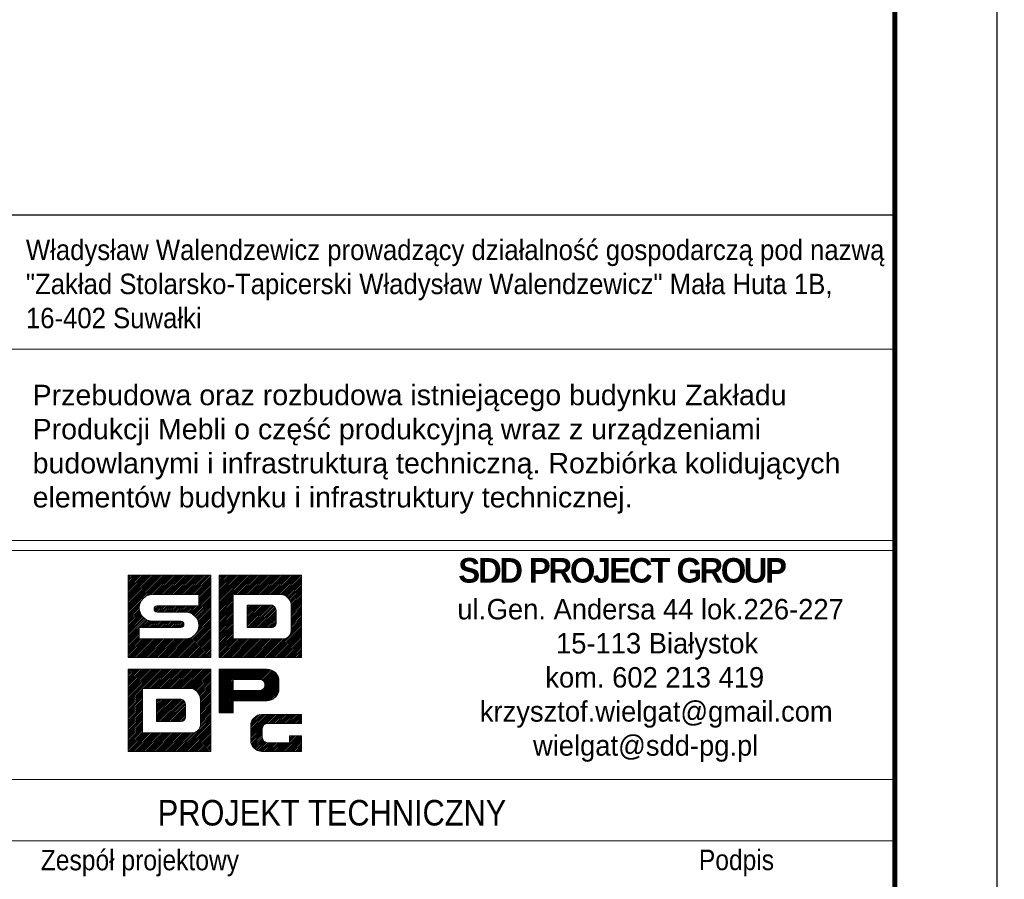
# Model space of a CAD drawing. Extents: x 291018 to 304753, y -113989 to -104075.
# Tile 9 of 12: x 302226 to 304152, y -112773 to -111091. Entities that reach past the tile are written whole.
import ezdxf
from ezdxf.enums import TextEntityAlignment as Align

# ---------------------------------------------------------------- set-up
doc = ezdxf.new("R2010")
doc.units = 0
doc.header["$LTSCALE"] = 5
doc.header["$MEASUREMENT"] = 0
for name, color, linetype, lineweight in [('--- widok', 7, 'Continuous', 13), ('_RAMKA', 7, 'Continuous', 35), ('PS_DIM', 4, 'Continuous', 13)]:
    doc.layers.add(name, color=color, linetype=linetype, lineweight=lineweight)
doc.layers.add('_FORMATKA', color=8, linetype='Continuous', lineweight=15, plot=False)
doc.layers.add('_tabelka', color=7, linetype='Continuous')
doc.styles.add('gil', font='GIL_____.TTF', dxfattribs={"width": 0.9})

# ---------------------------------------------------------------- blocks, each defined once
blk = doc.blocks.new('*U19')
at = {"layer": '_FORMATKA', "lineweight": -3}
blk.add_lwpolyline([(-650, 0), (0, 0), (0, 420), (-650, 420)], close=True, dxfattribs=at)
at = {"layer": '_RAMKA', "lineweight": -3, "const_width": 0.5}
blk.add_lwpolyline([(-620, 10), (-10, 10), (-10, 410), (-620, 410)], close=True, dxfattribs=at)
blk = doc.blocks.new('tabela_rys')
at = {"layer": '_tabelka', "color": 251, "lineweight": 15}
for p, q in [((21.617, 110.449), (131.619, 110.449)), ((21.617, 91.732), (131.619, 91.732)), ((21.617, 91.732), (131.619, 91.732)), ((21.617, 91.732), (131.619, 91.732)), ((131.619, 90.732), (21.617, 90.732)), ((21.617, 68.324), (131.478, 68.324)), ((131.619, 62.324), (21.617, 62.324))]:
    blk.add_line(p, q, dxfattribs=at)
at = {"layer": '_tabelka', "color": 251, "lineweight": 30}
blk.add_lwpolyline([(131.619, 123.55), (21.617, 123.55), (21.617, 7.769), (131.619, 7.769)], close=True, dxfattribs=at)
at = {"layer": 'PS_DIM', "color": 12, "true_color": 0xc90603}
for p, q in [((56.617, 88.268), (56.676, 88.328)), ((56.617, 88.1), (56.845, 88.328)), ((56.617, 87.932), (57.013, 88.328)), ((56.617, 87.763), (57.182, 88.328)), ((56.617, 87.595), (57.35, 88.328)), ((56.617, 87.427), (57.518, 88.328)), ((56.617, 87.258), (57.687, 88.328)), ((56.617, 87.09), (57.855, 88.328)), ((56.617, 86.921), (58.023, 88.328)), ((56.617, 86.753), (58.192, 88.328)), ((56.617, 86.585), (58.36, 88.328)), ((56.617, 86.416), (58.529, 88.328)), ((56.617, 86.248), (58.697, 88.328)), ((56.617, 86.079), (58.865, 88.328)), ((56.617, 85.911), (59.034, 88.328)), ((56.617, 85.743), (59.202, 88.328)), ((56.617, 85.574), (59.37, 88.328)), ((56.617, 85.406), (59.539, 88.328)), ((56.617, 85.238), (59.707, 88.328)), ((56.617, 85.069), (59.876, 88.328)), ((56.617, 84.901), (60.044, 88.328)), ((56.617, 84.732), (60.212, 88.328)), ((56.617, 88.328), (64.68, 88.328)), ((56.617, 80.265), (56.617, 88.328)), ((58.279, 86.226), (60.381, 88.328)), ((58.605, 86.383), (60.549, 88.328)), ((58.823, 86.433), (60.718, 88.328)), ((59.004, 86.446), (60.886, 88.328)), ((59.173, 86.446), (61.054, 88.328)), ((59.341, 86.446), (61.223, 88.328)), ((59.509, 86.446), (61.391, 88.328)), ((59.678, 86.446), (61.559, 88.328)), ((59.846, 86.446), (61.728, 88.328)), ((60.015, 86.446), (61.896, 88.328)), ((60.183, 86.446), (62.065, 88.328)), ((60.351, 86.446), (62.233, 88.328)), ((60.52, 86.446), (62.401, 88.328)), ((60.688, 86.446), (62.57, 88.328)), ((60.857, 86.446), (62.738, 88.328)), ((61.025, 86.446), (62.906, 88.328)), ((61.193, 86.446), (63.075, 88.328)), ((61.362, 86.446), (63.243, 88.328)), ((61.53, 86.446), (63.412, 88.328)), ((61.698, 86.446), (63.58, 88.328)), ((61.867, 86.446), (63.748, 88.328)), ((62.035, 86.446), (63.917, 88.328)), ((62.204, 86.446), (64.085, 88.328)), ((62.372, 86.446), (64.253, 88.328)), ((62.54, 86.446), (64.422, 88.328)), ((62.709, 86.446), (64.59, 88.328)), ((62.877, 86.446), (64.68, 88.249)), ((63.045, 86.446), (64.68, 88.08)), ((63.214, 86.446), (64.68, 87.912)), ((63.382, 86.446), (64.68, 87.744)), ((64.68, 88.328), (64.68, 80.265)), ((65.498, 88.328), (73.56, 88.328)), ((65.498, 80.265), (65.498, 88.328)), ((65.498, 88.195), (65.63, 88.328)), ((65.498, 88.027), (65.798, 88.328)), ((65.498, 87.858), (65.967, 88.328)), ((65.498, 87.69), (66.135, 88.328)), ((65.498, 87.522), (66.304, 88.328)), ((65.498, 87.353), (66.472, 88.328)), ((65.498, 87.185), (66.64, 88.328)), ((65.498, 87.016), (66.809, 88.328)), ((65.498, 86.848), (66.977, 88.328)), ((65.498, 86.68), (67.145, 88.328)), ((65.498, 86.511), (67.314, 88.328)), ((65.498, 86.343), (67.482, 88.328)), ((65.498, 86.174), (67.651, 88.328)), ((65.498, 86.006), (67.819, 88.328)), ((65.498, 85.838), (67.987, 88.328)), ((65.498, 85.669), (68.156, 88.328)), ((65.498, 85.501), (68.324, 88.328)), ((65.498, 85.333), (68.493, 88.328)), ((65.498, 85.164), (68.661, 88.328)), ((66.948, 86.446), (68.829, 88.328)), ((67.116, 86.446), (68.998, 88.328)), ((67.284, 86.446), (69.166, 88.328)), ((67.453, 86.446), (69.334, 88.328)), ((67.621, 86.446), (69.503, 88.328)), ((67.79, 86.446), (69.671, 88.328)), ((67.958, 86.446), (69.84, 88.328)), ((68.126, 86.446), (70.008, 88.328)), ((68.295, 86.446), (70.176, 88.328)), ((68.463, 86.446), (70.345, 88.328)), ((68.632, 86.446), (70.513, 88.328)), ((68.8, 86.446), (70.681, 88.328)), ((68.968, 86.446), (70.85, 88.328)), ((69.137, 86.446), (71.018, 88.328)), ((69.305, 86.446), (71.187, 88.328)), ((69.473, 86.446), (71.355, 88.328)), ((69.642, 86.446), (71.523, 88.328)), ((69.81, 86.446), (71.692, 88.328)), ((69.979, 86.446), (71.86, 88.328)), ((70.147, 86.446), (72.028, 88.328)), ((70.315, 86.446), (72.197, 88.328)), ((70.484, 86.446), (72.365, 88.328)), ((70.652, 86.446), (72.534, 88.328)), ((70.82, 86.446), (72.702, 88.328)), ((70.989, 86.446), (72.87, 88.328)), ((71.157, 86.446), (73.039, 88.328)), ((71.326, 86.446), (73.207, 88.328)), ((71.494, 86.446), (73.376, 88.328)), ((71.659, 86.443), (73.544, 88.328)), ((71.791, 86.407), (73.56, 88.175)), ((71.911, 86.358), (73.56, 88.007)), ((72.02, 86.299), (73.56, 87.839)), ((72.119, 86.229), (73.56, 87.67)), ((73.56, 88.328), (73.56, 80.265)), ((63.507, 86.402), (64.68, 87.575)), ((63.507, 86.234), (64.68, 87.407)), ((63.507, 86.065), (64.68, 87.238)), ((63.507, 85.897), (64.68, 87.07)), ((63.507, 85.728), (64.68, 86.902)), ((63.507, 85.56), (64.68, 86.733)), ((72.209, 86.151), (73.56, 87.502)), ((72.291, 86.064), (73.56, 87.333)), ((72.363, 85.968), (73.56, 87.165)), ((72.425, 85.862), (73.56, 86.997)), ((72.478, 85.746), (73.56, 86.828)), ((56.617, 84.564), (57.914, 85.861)), ((63.507, 86.446), (59.007, 86.446)), ((62.836, 84.553), (64.68, 86.397)), ((62.94, 84.488), (64.68, 86.228)), ((63.036, 84.416), (64.68, 86.06)), ((63.124, 84.335), (64.68, 85.891)), ((63.507, 85.392), (64.68, 86.565)), ((63.507, 85.321), (63.507, 86.446)), ((65.498, 84.996), (66.882, 86.38)), ((65.498, 84.827), (66.882, 86.211)), ((65.498, 84.659), (66.882, 86.043)), ((65.498, 84.491), (66.882, 85.875)), ((66.882, 86.446), (66.882, 82.096)), ((71.644, 86.446), (66.882, 86.446)), ((66.882, 86.446), (66.882, 82.096)), ((68.097, 86.446), (66.882, 86.446)), ((71.644, 86.446), (68.434, 86.446)), ((72.518, 85.618), (73.56, 86.66)), ((72.544, 85.476), (73.56, 86.492)), ((72.552, 85.315), (73.56, 86.323)), ((72.552, 85.147), (73.56, 86.155)), ((72.552, 84.978), (73.56, 85.986)), ((72.552, 84.81), (73.56, 85.818)), ((56.617, 84.396), (57.757, 85.536)), ((56.617, 84.227), (57.707, 85.317)), ((56.617, 84.059), (57.694, 85.136)), ((56.617, 83.891), (57.703, 84.977)), ((56.617, 83.722), (57.729, 84.834)), ((59.141, 85.068), (59.391, 85.317)), ((59.157, 84.915), (59.563, 85.321)), ((59.223, 84.812), (59.732, 85.321)), ((59.323, 84.744), (59.9, 85.321)), ((59.438, 85.321), (63.507, 85.321)), ((59.468, 84.721), (60.068, 85.321)), ((59.637, 84.721), (60.237, 85.321)), ((59.805, 84.721), (60.405, 85.321)), ((59.973, 84.721), (60.573, 85.321)), ((60.142, 84.721), (60.742, 85.321)), ((60.31, 84.721), (60.91, 85.321)), ((60.479, 84.721), (61.079, 85.321)), ((60.647, 84.721), (61.247, 85.321)), ((60.815, 84.721), (61.415, 85.321)), ((60.984, 84.721), (61.584, 85.321)), ((61.152, 84.721), (61.752, 85.321)), ((61.32, 84.721), (61.92, 85.321)), ((61.489, 84.721), (62.089, 85.321)), ((61.657, 84.721), (62.257, 85.321)), ((61.826, 84.721), (62.426, 85.321)), ((61.994, 84.721), (62.594, 85.321)), ((62.162, 84.721), (62.762, 85.321)), ((62.324, 84.715), (62.931, 85.321)), ((62.47, 84.692), (63.099, 85.321)), ((62.602, 84.656), (63.268, 85.321)), ((62.724, 84.609), (63.436, 85.321)), ((63.204, 84.247), (64.68, 85.723)), ((63.276, 84.151), (64.68, 85.555)), ((63.341, 84.047), (64.68, 85.386)), ((63.396, 83.935), (64.68, 85.218)), ((63.443, 83.813), (64.68, 85.049)), ((63.478, 83.68), (64.68, 84.881)), ((65.498, 84.322), (66.882, 85.706)), ((65.498, 84.154), (66.882, 85.538)), ((65.498, 83.986), (66.882, 85.37)), ((65.498, 83.817), (66.882, 85.201)), ((65.498, 83.649), (66.882, 85.033)), ((65.498, 83.48), (66.882, 84.864)), ((68.244, 85.393), (68.244, 83.218)), ((70.681, 85.393), (68.244, 85.393)), ((68.244, 85.393), (68.244, 83.218)), ((70.681, 85.393), (68.244, 85.393)), ((68.244, 85.385), (68.252, 85.393)), ((68.244, 85.216), (68.42, 85.393)), ((68.244, 85.048), (68.589, 85.393)), ((68.244, 84.88), (68.757, 85.393)), ((68.244, 84.711), (68.925, 85.393)), ((68.244, 84.543), (69.094, 85.393)), ((68.244, 84.374), (69.262, 85.393)), ((68.244, 84.206), (69.431, 85.393)), ((68.244, 84.038), (69.599, 85.393)), ((68.244, 83.869), (69.767, 85.393)), ((68.244, 83.701), (69.936, 85.393)), ((68.244, 83.533), (70.104, 85.393)), ((68.244, 83.364), (70.272, 85.393)), ((68.266, 83.218), (70.441, 85.393)), ((68.434, 83.218), (70.609, 85.393)), ((68.603, 83.218), (70.749, 85.364)), ((68.771, 83.218), (70.852, 85.299)), ((68.939, 83.218), (70.938, 85.216)), ((69.108, 83.218), (71.006, 85.116)), ((69.276, 83.218), (71.055, 84.997)), ((69.444, 83.218), (71.079, 84.852)), ((71.079, 83.616), (71.079, 84.83)), ((71.079, 83.616), (71.079, 84.83)), ((72.552, 84.642), (73.56, 85.65)), ((72.552, 84.473), (73.56, 85.481)), ((72.552, 82.892), (72.552, 85.321)), ((72.552, 82.892), (72.552, 85.321)), ((72.552, 84.305), (73.56, 85.313)), ((72.552, 84.136), (73.56, 85.144)), ((72.552, 83.968), (73.56, 84.976)), ((72.552, 83.8), (73.56, 84.808)), ((56.617, 83.554), (57.767, 84.703)), ((56.617, 83.385), (57.815, 84.583)), ((56.617, 83.217), (57.873, 84.472)), ((56.617, 83.049), (57.939, 84.37)), ((56.617, 82.88), (58.013, 84.276)), ((56.617, 82.712), (58.095, 84.189)), ((56.617, 82.544), (58.184, 84.111)), ((56.617, 82.375), (58.282, 84.039)), ((56.617, 82.207), (58.387, 83.976)), ((57.8, 83.221), (58.501, 83.922)), ((57.968, 83.221), (58.625, 83.878)), ((58.137, 83.221), (58.76, 83.844)), ((58.305, 83.221), (58.909, 83.825)), ((58.473, 83.221), (59.073, 83.821)), ((58.642, 83.221), (59.242, 83.821)), ((58.81, 83.221), (59.41, 83.821)), ((58.979, 83.221), (59.579, 83.821)), ((59.007, 83.821), (61.763, 83.821)), ((59.147, 83.221), (59.747, 83.821)), ((59.315, 83.221), (59.915, 83.821)), ((62.194, 84.721), (59.438, 84.721)), ((59.484, 83.221), (60.084, 83.821)), ((59.652, 83.221), (60.252, 83.821)), ((59.82, 83.221), (60.42, 83.821)), ((59.989, 83.221), (60.589, 83.821)), ((60.157, 83.221), (60.757, 83.821)), ((60.326, 83.221), (60.926, 83.821)), ((60.494, 83.221), (61.094, 83.821)), ((60.662, 83.221), (61.262, 83.821)), ((60.831, 83.221), (61.431, 83.821)), ((60.999, 83.221), (61.599, 83.821)), ((61.074, 80.265), (64.68, 83.871)), ((61.168, 83.221), (61.767, 83.821)), ((63.153, 82.513), (64.68, 84.039)), ((63.425, 82.953), (64.68, 84.208)), ((63.487, 83.183), (64.68, 84.376)), ((63.501, 83.534), (64.68, 84.713)), ((63.506, 83.371), (64.68, 84.544)), ((65.498, 83.312), (66.882, 84.696)), ((65.498, 83.144), (66.882, 84.528)), ((65.498, 82.975), (66.882, 84.359)), ((65.498, 82.807), (66.882, 84.191)), ((65.498, 82.639), (66.882, 84.023)), ((65.498, 82.47), (66.882, 83.854)), ((69.613, 83.218), (71.079, 84.684)), ((69.781, 83.218), (71.079, 84.516)), ((69.95, 83.218), (71.079, 84.347)), ((70.118, 83.218), (71.079, 84.179)), ((70.286, 83.218), (71.079, 84.011)), ((70.455, 83.218), (71.079, 83.842)), ((72.552, 83.631), (73.56, 84.639)), ((72.552, 83.463), (73.56, 84.471)), ((72.552, 83.295), (73.56, 84.303)), ((72.552, 83.126), (73.56, 84.134)), ((72.552, 82.958), (73.56, 83.966)), ((56.617, 82.038), (57.694, 83.115)), ((56.617, 81.87), (57.694, 82.947)), ((61.763, 83.221), (57.694, 83.221)), ((57.694, 83.221), (57.694, 82.096)), ((61.242, 80.265), (64.68, 83.702)), ((61.336, 83.221), (61.902, 83.787)), ((61.411, 80.265), (64.68, 83.534)), ((61.504, 83.221), (61.995, 83.711)), ((61.579, 80.265), (64.68, 83.366)), ((61.673, 83.221), (62.052, 83.6)), ((61.748, 80.265), (64.68, 83.197)), ((61.856, 83.236), (62.048, 83.428)), ((61.916, 80.265), (64.68, 83.029)), ((62.084, 80.265), (64.68, 82.861)), ((65.498, 82.302), (66.882, 83.686)), ((65.498, 82.133), (66.882, 83.517)), ((65.498, 81.965), (66.882, 83.349)), ((65.498, 81.797), (66.882, 83.181)), ((65.498, 81.628), (66.882, 83.012)), ((68.244, 83.218), (70.681, 83.218)), ((68.244, 83.218), (70.681, 83.218)), ((70.364, 80.265), (73.56, 83.461)), ((70.533, 80.265), (73.56, 83.292)), ((70.623, 83.218), (71.079, 83.674)), ((70.701, 80.265), (73.56, 83.124)), ((70.815, 83.241), (71.056, 83.482)), ((70.87, 80.265), (73.56, 82.956)), ((72.467, 82.536), (73.56, 83.629)), ((72.544, 82.781), (73.56, 83.797)), ((56.617, 81.702), (57.694, 82.778)), ((56.617, 81.533), (57.694, 82.61)), ((56.617, 81.365), (57.694, 82.442)), ((56.617, 81.196), (57.694, 82.273)), ((56.617, 81.028), (57.694, 82.105)), ((56.617, 80.86), (57.854, 82.096)), ((56.617, 80.691), (58.022, 82.096)), ((56.617, 80.523), (58.19, 82.096)), ((56.617, 80.355), (58.359, 82.096)), ((56.696, 80.265), (58.527, 82.096)), ((56.865, 80.265), (58.695, 82.096)), ((57.033, 80.265), (58.864, 82.096)), ((57.201, 80.265), (59.032, 82.096)), ((57.37, 80.265), (59.201, 82.096)), ((57.538, 80.265), (59.369, 82.096)), ((57.694, 82.096), (62.194, 82.096)), ((57.706, 80.265), (59.537, 82.096)), ((57.875, 80.265), (59.706, 82.096)), ((58.043, 80.265), (59.874, 82.096)), ((58.212, 80.265), (60.043, 82.096)), ((58.38, 80.265), (60.211, 82.096)), ((58.548, 80.265), (60.379, 82.096)), ((58.717, 80.265), (60.548, 82.096)), ((58.885, 80.265), (60.716, 82.096)), ((59.053, 80.265), (60.884, 82.096)), ((59.222, 80.265), (61.053, 82.096)), ((59.39, 80.265), (61.221, 82.096)), ((59.559, 80.265), (61.39, 82.096)), ((59.727, 80.265), (61.558, 82.096)), ((59.895, 80.265), (61.726, 82.096)), ((60.064, 80.265), (61.895, 82.096)), ((60.232, 80.265), (62.063, 82.096)), ((60.4, 80.265), (62.232, 82.097)), ((60.569, 80.265), (62.419, 82.116)), ((60.737, 80.265), (62.65, 82.178)), ((60.906, 80.265), (63.09, 82.449)), ((62.253, 80.265), (64.68, 82.692)), ((62.421, 80.265), (64.68, 82.524)), ((62.589, 80.265), (64.68, 82.355)), ((62.758, 80.265), (64.68, 82.187)), ((62.926, 80.265), (64.68, 82.019)), ((65.498, 81.46), (66.882, 82.844)), ((65.498, 81.291), (66.882, 82.675)), ((65.498, 81.123), (66.882, 82.507)), ((65.498, 80.955), (66.882, 82.339)), ((65.498, 80.786), (66.882, 82.17)), ((65.498, 80.618), (66.976, 82.096)), ((65.498, 80.45), (67.144, 82.096)), ((65.498, 80.281), (67.312, 82.096)), ((65.65, 80.265), (67.481, 82.096)), ((65.818, 80.265), (67.649, 82.096)), ((65.987, 80.265), (67.817, 82.096)), ((66.155, 80.265), (67.986, 82.096)), ((66.323, 80.265), (68.154, 82.096)), ((66.492, 80.265), (68.323, 82.096)), ((66.66, 80.265), (68.491, 82.096)), ((66.828, 80.265), (68.659, 82.096)), ((66.882, 82.096), (71.644, 82.096)), ((66.882, 82.096), (71.644, 82.096)), ((66.997, 80.265), (68.828, 82.096)), ((67.165, 80.265), (68.996, 82.096)), ((67.334, 80.265), (69.165, 82.096)), ((67.502, 80.265), (69.333, 82.096)), ((67.67, 80.265), (69.501, 82.096)), ((67.839, 80.265), (69.67, 82.096)), ((68.007, 80.265), (69.838, 82.096)), ((68.175, 80.265), (70.006, 82.096)), ((68.344, 80.265), (70.175, 82.096)), ((68.512, 80.265), (70.343, 82.096)), ((68.681, 80.265), (70.512, 82.096)), ((68.849, 80.265), (70.68, 82.096)), ((69.017, 80.265), (70.848, 82.096)), ((69.186, 80.265), (71.017, 82.096)), ((69.354, 80.265), (71.185, 82.096)), ((69.523, 80.265), (71.353, 82.096)), ((69.691, 80.265), (71.522, 82.096)), ((69.859, 80.265), (71.686, 82.092)), ((70.028, 80.265), (71.86, 82.098)), ((70.196, 80.265), (72.105, 82.174)), ((71.038, 80.265), (73.56, 82.787)), ((71.206, 80.265), (73.56, 82.619)), ((71.375, 80.265), (73.56, 82.45)), ((71.543, 80.265), (73.56, 82.282)), ((71.711, 80.265), (73.56, 82.114)), ((71.88, 80.265), (73.56, 81.945)), ((63.095, 80.265), (64.68, 81.85)), ((63.263, 80.265), (64.68, 81.682)), ((63.431, 80.265), (64.68, 81.514)), ((63.6, 80.265), (64.68, 81.345)), ((63.768, 80.265), (64.68, 81.177)), ((63.936, 80.265), (64.68, 81.008)), ((72.048, 80.265), (73.56, 81.777)), ((72.217, 80.265), (73.56, 81.608)), ((72.385, 80.265), (73.56, 81.44)), ((72.553, 80.265), (73.56, 81.272)), ((72.722, 80.265), (73.56, 81.103)), ((72.89, 80.265), (73.56, 80.935)), ((64.68, 80.265), (56.617, 80.265)), ((64.105, 80.265), (64.68, 80.84)), ((64.273, 80.265), (64.68, 80.672)), ((64.442, 80.265), (64.68, 80.503)), ((64.61, 80.265), (64.68, 80.335)), ((73.56, 80.265), (65.498, 80.265)), ((73.058, 80.265), (73.56, 80.767)), ((73.227, 80.265), (73.56, 80.598)), ((73.395, 80.265), (73.56, 80.43)), ((56.617, 79.14), (64.68, 79.14)), ((56.617, 71.078), (56.617, 79.14)), ((56.617, 79.14), (64.68, 79.14)), ((56.617, 71.078), (56.617, 79.14)), ((56.617, 79.008), (56.75, 79.14)), ((56.617, 78.839), (56.918, 79.14)), ((56.617, 78.671), (57.087, 79.14)), ((56.617, 78.502), (57.255, 79.14)), ((56.617, 78.334), (57.423, 79.14)), ((56.617, 78.166), (57.592, 79.14)), ((56.617, 77.997), (57.76, 79.14)), ((56.617, 77.829), (57.928, 79.14)), ((56.617, 77.661), (58.097, 79.14)), ((56.617, 77.492), (58.265, 79.14)), ((56.617, 77.324), (58.434, 79.14)), ((56.617, 77.155), (58.602, 79.14)), ((56.617, 76.987), (58.77, 79.14)), ((56.617, 76.819), (58.939, 79.14)), ((56.617, 76.65), (59.107, 79.14)), ((56.617, 76.482), (59.275, 79.14)), ((56.617, 76.313), (59.444, 79.14)), ((56.617, 76.145), (59.612, 79.14)), ((56.617, 75.977), (59.781, 79.14)), ((58.067, 77.259), (59.949, 79.14)), ((58.236, 77.259), (60.117, 79.14)), ((58.404, 77.259), (60.286, 79.14)), ((58.573, 77.259), (60.454, 79.14)), ((58.741, 77.259), (60.623, 79.14)), ((58.909, 77.259), (60.791, 79.14)), ((59.078, 77.259), (60.959, 79.14)), ((59.246, 77.259), (61.128, 79.14)), ((59.414, 77.259), (61.296, 79.14)), ((59.583, 77.259), (61.464, 79.14)), ((59.751, 77.259), (61.633, 79.14)), ((59.92, 77.259), (61.801, 79.14)), ((60.088, 77.259), (61.97, 79.14)), ((60.256, 77.259), (62.138, 79.14)), ((60.425, 77.259), (62.306, 79.14)), ((60.593, 77.259), (62.475, 79.14)), ((60.762, 77.259), (62.643, 79.14)), ((60.93, 77.259), (62.811, 79.14)), ((61.098, 77.259), (62.98, 79.14)), ((61.267, 77.259), (63.148, 79.14)), ((61.435, 77.259), (63.317, 79.14)), ((61.603, 77.259), (63.485, 79.14)), ((61.772, 77.259), (63.653, 79.14)), ((61.94, 77.259), (63.822, 79.14)), ((62.109, 77.259), (63.99, 79.14)), ((62.277, 77.259), (64.158, 79.14)), ((62.445, 77.259), (64.327, 79.14)), ((62.614, 77.259), (64.495, 79.14)), ((62.779, 77.255), (64.664, 79.14)), ((64.68, 79.14), (64.68, 71.078)), ((64.68, 79.14), (64.68, 71.078)), ((62.911, 77.219), (64.68, 78.988)), ((63.031, 77.171), (64.68, 78.819)), ((63.14, 77.111), (64.68, 78.651)), ((63.239, 77.042), (64.68, 78.483)), ((63.329, 76.964), (64.68, 78.314)), ((63.41, 76.876), (64.68, 78.146)), ((56.617, 75.808), (58.001, 77.192)), ((58.001, 77.259), (58.001, 72.909)), ((62.764, 77.259), (58.001, 77.259)), ((58.001, 77.259), (58.001, 72.909)), ((62.764, 77.259), (58.001, 77.259)), ((58.001, 77.259), (58.001, 72.909)), ((62.764, 77.259), (58.001, 77.259)), ((63.482, 76.78), (64.68, 77.978)), ((63.545, 76.674), (64.68, 77.809)), ((63.597, 76.558), (64.68, 77.641)), ((63.638, 76.43), (64.68, 77.472)), ((63.664, 76.288), (64.68, 77.304)), ((63.672, 76.128), (64.68, 77.136)), ((56.617, 75.64), (58.001, 77.024)), ((56.617, 75.472), (58.001, 76.856)), ((56.617, 75.303), (58.001, 76.687)), ((56.617, 75.135), (58.001, 76.519)), ((56.617, 74.966), (58.001, 76.35)), ((56.617, 74.798), (58.001, 76.182)), ((59.364, 76.205), (59.364, 74.03)), ((61.801, 76.205), (59.364, 76.205)), ((59.364, 76.197), (59.372, 76.205)), ((59.364, 76.029), (59.54, 76.205)), ((59.364, 75.861), (59.708, 76.205)), ((59.364, 75.692), (59.877, 76.205)), ((59.364, 75.524), (60.045, 76.205)), ((59.364, 75.355), (60.214, 76.205)), ((59.364, 75.187), (60.382, 76.205)), ((59.364, 75.019), (60.55, 76.205)), ((59.364, 74.85), (60.719, 76.205)), ((59.364, 74.682), (60.887, 76.205)), ((59.364, 74.513), (61.055, 76.205)), ((59.364, 74.345), (61.224, 76.205)), ((59.364, 74.177), (61.392, 76.205)), ((59.364, 76.205), (59.364, 74.03)), ((61.801, 76.205), (59.364, 76.205)), ((59.364, 76.205), (59.364, 74.03)), ((61.801, 76.205), (59.364, 76.205)), ((59.386, 74.03), (61.561, 76.205)), ((59.554, 74.03), (61.729, 76.205)), ((59.722, 74.03), (61.869, 76.177)), ((59.891, 74.03), (61.972, 76.111)), ((63.672, 75.959), (64.68, 76.967)), ((63.672, 75.791), (64.68, 76.799)), ((63.672, 75.622), (64.68, 76.63)), ((63.672, 75.454), (64.68, 76.462)), ((63.672, 75.286), (64.68, 76.294)), ((63.672, 73.704), (63.672, 76.134)), ((63.672, 73.704), (63.672, 76.134)), ((63.672, 73.704), (63.672, 76.134)), ((63.672, 75.117), (64.68, 76.125)), ((56.617, 74.63), (58.001, 76.014)), ((56.617, 74.461), (58.001, 75.845)), ((56.617, 74.293), (58.001, 75.677)), ((56.617, 74.125), (58.001, 75.509)), ((56.617, 73.956), (58.001, 75.34)), ((56.617, 73.788), (58.001, 75.172)), ((60.059, 74.03), (62.057, 76.029)), ((60.227, 74.03), (62.126, 75.929)), ((60.396, 74.03), (62.175, 75.81)), ((60.564, 74.03), (62.198, 75.665)), ((60.733, 74.03), (62.199, 75.497)), ((60.901, 74.03), (62.199, 75.328)), ((61.069, 74.03), (62.199, 75.16)), ((62.199, 74.428), (62.199, 75.643)), ((62.199, 74.428), (62.199, 75.643)), ((62.199, 74.428), (62.199, 75.643)), ((63.672, 74.949), (64.68, 75.957)), ((63.672, 74.781), (64.68, 75.789)), ((63.672, 74.612), (64.68, 75.62)), ((63.672, 74.444), (64.68, 75.452)), ((63.672, 74.275), (64.68, 75.283)), ((56.617, 73.619), (58.001, 75.003)), ((56.617, 73.451), (58.001, 74.835)), ((56.617, 73.283), (58.001, 74.667)), ((56.617, 73.114), (58.001, 74.498)), ((56.617, 72.946), (58.001, 74.33)), ((61.238, 74.03), (62.199, 74.991)), ((61.406, 74.03), (62.199, 74.823)), ((61.484, 71.078), (64.68, 74.273)), ((61.575, 74.03), (62.199, 74.655)), ((61.743, 74.03), (62.199, 74.486)), ((61.934, 74.053), (62.176, 74.295)), ((63.587, 73.349), (64.68, 74.442)), ((63.664, 73.594), (64.68, 74.61)), ((63.672, 74.107), (64.68, 75.115)), ((63.672, 73.939), (64.68, 74.947)), ((63.672, 73.77), (64.68, 74.778)), ((56.617, 72.777), (58.001, 74.161)), ((56.617, 72.609), (58.001, 73.993)), ((56.617, 72.441), (58.001, 73.825)), ((56.617, 72.272), (58.001, 73.656)), ((56.617, 72.104), (58.001, 73.488)), ((56.617, 71.936), (58.001, 73.32)), ((59.364, 74.03), (61.801, 74.03)), ((59.364, 74.03), (61.801, 74.03)), ((59.364, 74.03), (61.801, 74.03)), ((61.653, 71.078), (64.68, 74.105)), ((61.821, 71.078), (64.68, 73.936)), ((61.989, 71.078), (64.68, 73.768)), ((62.158, 71.078), (64.68, 73.6)), ((62.326, 71.078), (64.68, 73.431)), ((62.494, 71.078), (64.68, 73.263)), ((56.617, 71.767), (58.001, 73.151)), ((56.617, 71.599), (58.001, 72.983)), ((56.617, 71.43), (58.095, 72.909)), ((56.617, 71.262), (58.264, 72.909)), ((56.617, 71.094), (58.432, 72.909)), ((56.77, 71.078), (58.6, 72.909)), ((56.938, 71.078), (58.769, 72.909)), ((57.106, 71.078), (58.937, 72.909)), ((57.275, 71.078), (59.106, 72.909)), ((57.443, 71.078), (59.274, 72.909)), ((57.611, 71.078), (59.442, 72.909)), ((57.78, 71.078), (59.611, 72.909)), ((57.948, 71.078), (59.779, 72.909)), ((58.001, 72.909), (62.764, 72.909)), ((58.001, 72.909), (62.764, 72.909)), ((58.001, 72.909), (62.764, 72.909)), ((58.117, 71.078), (59.948, 72.909)), ((58.285, 71.078), (60.116, 72.909)), ((58.453, 71.078), (60.284, 72.909)), ((58.622, 71.078), (60.453, 72.909)), ((58.79, 71.078), (60.621, 72.909)), ((58.958, 71.078), (60.789, 72.909)), ((59.127, 71.078), (60.958, 72.909)), ((59.295, 71.078), (61.126, 72.909)), ((59.464, 71.078), (61.295, 72.909)), ((59.632, 71.078), (61.463, 72.909)), ((59.8, 71.078), (61.631, 72.909)), ((59.969, 71.078), (61.8, 72.909)), ((60.137, 71.078), (61.968, 72.909)), ((60.305, 71.078), (62.136, 72.909)), ((60.474, 71.078), (62.305, 72.909)), ((60.642, 71.078), (62.473, 72.909)), ((60.811, 71.078), (62.642, 72.909)), ((60.979, 71.078), (62.806, 72.904)), ((61.147, 71.078), (62.98, 72.91)), ((61.316, 71.078), (63.225, 72.987)), ((62.663, 71.078), (64.68, 73.095)), ((62.831, 71.078), (64.68, 72.926)), ((63, 71.078), (64.68, 72.758)), ((63.168, 71.078), (64.68, 72.589)), ((63.336, 71.078), (64.68, 72.421)), ((63.505, 71.078), (64.68, 72.253)), ((63.673, 71.078), (64.68, 72.084)), ((63.841, 71.078), (64.68, 71.916)), ((64.01, 71.078), (64.68, 71.747)), ((64.178, 71.078), (64.68, 71.579)), ((64.347, 71.078), (64.68, 71.411)), ((64.68, 71.078), (56.617, 71.078)), ((64.68, 71.078), (56.617, 71.078)), ((64.515, 71.078), (64.68, 71.242))]:
    blk.add_line(p, q, dxfattribs=at)
at = {"layer": 'PS_DIM', "color": 18, "true_color": 0x000000}
for p, q in [((65.498, 79.107), (65.531, 79.14)), ((65.498, 78.947), (65.691, 79.14)), ((65.498, 78.787), (65.851, 79.14)), ((65.498, 78.627), (66.011, 79.14)), ((65.498, 78.467), (66.171, 79.14)), ((65.498, 78.307), (66.331, 79.14)), ((65.498, 78.147), (66.491, 79.14)), ((65.498, 77.987), (66.651, 79.14)), ((65.498, 77.827), (66.811, 79.14)), ((65.498, 77.667), (66.971, 79.14)), ((65.498, 77.507), (67.131, 79.14)), ((65.498, 77.347), (67.291, 79.14)), ((65.498, 77.187), (67.451, 79.14)), ((65.498, 77.027), (67.61, 79.14)), ((65.498, 76.867), (67.77, 79.14)), ((65.498, 79.14), (65.498, 74.874)), ((70.169, 79.14), (65.498, 79.14)), ((66.915, 78.125), (67.93, 79.14)), ((67.075, 78.125), (68.09, 79.14)), ((67.235, 78.125), (68.25, 79.14)), ((67.395, 78.125), (68.41, 79.14)), ((67.555, 78.124), (68.57, 79.14)), ((67.715, 78.124), (68.73, 79.14)), ((67.874, 78.124), (68.89, 79.14)), ((68.034, 78.124), (69.05, 79.14)), ((68.194, 78.124), (69.21, 79.14)), ((68.354, 78.124), (69.37, 79.14)), ((68.514, 78.124), (69.53, 79.14)), ((68.674, 78.124), (69.69, 79.14)), ((68.834, 78.124), (69.85, 79.14)), ((68.994, 78.124), (70.01, 79.14)), ((69.154, 78.124), (70.17, 79.14)), ((69.313, 78.124), (70.32, 79.13)), ((69.473, 78.124), (70.455, 79.105)), ((69.62, 78.111), (70.577, 79.068)), ((69.736, 78.066), (70.69, 79.02)), ((65.498, 76.707), (66.863, 78.073)), ((66.863, 78.125), (66.863, 77.062)), ((69.51, 78.124), (66.863, 78.125)), ((68.837, 76.047), (71.245, 78.456)), ((68.997, 76.047), (71.291, 78.342)), ((69.157, 76.047), (71.327, 78.217)), ((69.317, 76.047), (71.35, 78.081)), ((69.83, 78), (70.793, 78.963)), ((69.904, 77.914), (70.888, 78.898)), ((69.91, 77.281), (71.189, 78.56)), ((69.957, 77.808), (70.975, 78.825)), ((69.984, 77.675), (71.054, 78.745)), ((69.985, 77.515), (71.126, 78.656)), ((65.498, 76.547), (66.863, 77.913)), ((65.498, 76.387), (66.863, 77.753)), ((65.498, 76.227), (66.863, 77.593)), ((65.498, 76.067), (66.863, 77.433)), ((65.498, 75.907), (66.863, 77.273)), ((65.498, 75.747), (66.863, 77.113)), ((68.677, 76.047), (69.766, 77.136)), ((69.477, 76.047), (71.357, 77.927)), ((69.637, 76.047), (71.357, 77.767)), ((69.797, 76.047), (71.357, 77.608)), ((69.957, 76.047), (71.357, 77.448)), ((69.985, 77.537), (69.985, 77.649)), ((70.117, 76.047), (71.357, 77.288)), ((70.282, 76.053), (71.351, 77.122)), ((71.357, 77.235), (71.357, 77.953)), ((65.498, 75.587), (66.972, 77.062)), ((65.498, 75.427), (67.132, 77.062)), ((65.498, 75.268), (67.292, 77.062)), ((65.498, 75.108), (67.452, 77.062)), ((65.498, 74.948), (67.611, 77.062)), ((65.584, 74.874), (67.771, 77.062)), ((66.863, 77.062), (69.51, 77.062)), ((66.917, 76.047), (67.931, 77.062)), ((67.077, 76.047), (68.091, 77.062)), ((67.237, 76.047), (68.251, 77.062)), ((67.397, 76.047), (68.411, 77.062)), ((67.557, 76.047), (68.571, 77.062)), ((67.717, 76.047), (68.731, 77.062)), ((67.877, 76.047), (68.891, 77.062)), ((68.037, 76.047), (69.051, 77.062)), ((68.197, 76.047), (69.211, 77.062)), ((68.357, 76.047), (69.371, 77.062)), ((68.517, 76.047), (69.532, 77.062)), ((70.477, 76.088), (71.316, 76.927)), ((70.746, 76.197), (71.207, 76.658)), ((65.744, 74.874), (66.861, 75.991)), ((65.904, 74.874), (66.861, 75.831)), ((66.064, 74.874), (66.861, 75.672)), ((66.224, 74.874), (66.861, 75.512)), ((66.384, 74.874), (66.861, 75.352)), ((66.544, 74.874), (66.861, 75.192)), ((66.861, 74.874), (66.861, 76.047)), ((66.861, 76.047), (70.169, 76.047)), ((65.498, 74.874), (66.861, 74.874)), ((66.704, 74.874), (66.861, 75.032)), ((68.595, 73.615), (69.684, 74.704)), ((68.595, 73.447), (69.852, 74.704)), ((68.595, 73.279), (70.021, 74.704)), ((68.595, 73.11), (70.189, 74.704)), ((68.595, 72.942), (70.357, 74.704)), ((68.595, 72.773), (70.526, 74.704)), ((68.595, 72.605), (70.694, 74.704)), ((68.595, 72.437), (70.862, 74.704)), ((68.613, 73.802), (69.497, 74.686)), ((68.687, 74.044), (69.255, 74.612)), ((73.56, 74.704), (69.695, 74.704)), ((70.145, 73.818), (71.031, 74.704)), ((70.33, 73.834), (71.199, 74.704)), ((70.498, 73.834), (71.368, 74.704)), ((70.666, 73.834), (71.536, 74.704)), ((70.835, 73.834), (71.704, 74.704)), ((71.003, 73.834), (71.873, 74.704)), ((71.172, 73.834), (72.041, 74.704)), ((71.34, 73.834), (72.209, 74.704)), ((71.508, 73.834), (72.378, 74.704)), ((71.677, 73.834), (72.546, 74.704)), ((71.845, 73.834), (72.715, 74.704)), ((72.013, 73.834), (72.883, 74.704)), ((72.182, 73.834), (73.051, 74.704)), ((72.35, 73.834), (73.22, 74.704)), ((72.519, 73.834), (73.388, 74.704)), ((72.687, 73.834), (73.557, 74.704)), ((72.855, 73.834), (73.56, 74.539)), ((73.024, 73.834), (73.56, 74.37)), ((73.192, 73.834), (73.56, 74.202)), ((73.56, 73.834), (73.56, 74.704)), ((68.595, 73.604), (68.595, 72.178)), ((68.595, 72.268), (69.744, 73.417)), ((68.598, 72.103), (69.728, 73.232)), ((69.728, 72.488), (69.728, 73.284)), ((70.278, 73.834), (73.56, 73.834)), ((73.36, 73.834), (73.56, 74.034)), ((73.529, 73.834), (73.56, 73.865)), ((68.618, 71.954), (69.728, 73.064)), ((68.654, 71.822), (69.728, 72.895)), ((68.703, 71.703), (69.728, 72.727)), ((68.763, 71.594), (69.728, 72.559)), ((68.833, 71.495), (69.735, 72.398)), ((68.912, 71.406), (69.774, 72.268)), ((71.614, 71.078), (73.155, 72.619)), ((71.783, 71.078), (73.324, 72.619)), ((71.951, 71.078), (73.492, 72.619)), ((72.119, 71.078), (73.56, 72.518)), ((72.288, 71.078), (73.56, 72.35)), ((72.398, 72.535), (72.482, 72.619)), ((72.398, 72.367), (72.65, 72.619)), ((72.398, 72.199), (72.818, 72.619)), ((72.398, 72.03), (72.987, 72.619)), ((73.56, 72.619), (72.398, 72.619)), ((72.398, 72.619), (72.398, 71.938)), ((73.56, 71.078), (73.56, 72.619)), ((69, 71.326), (69.835, 72.161)), ((69.097, 71.255), (69.916, 72.073)), ((69.204, 71.193), (70.015, 72.004)), ((69.322, 71.143), (70.136, 71.956)), ((69.452, 71.105), (70.285, 71.938)), ((69.598, 71.082), (70.454, 71.938)), ((69.762, 71.078), (70.622, 71.938)), ((69.93, 71.078), (70.791, 71.938)), ((70.099, 71.078), (70.959, 71.938)), ((70.267, 71.078), (71.127, 71.938)), ((72.398, 71.938), (70.278, 71.938)), ((70.436, 71.078), (71.296, 71.938)), ((70.604, 71.078), (71.464, 71.938)), ((70.772, 71.078), (71.633, 71.938)), ((70.941, 71.078), (71.801, 71.938)), ((71.109, 71.078), (71.969, 71.938)), ((71.277, 71.078), (72.138, 71.938)), ((71.446, 71.078), (72.306, 71.938)), ((72.456, 71.078), (73.56, 72.182)), ((72.624, 71.078), (73.56, 72.013)), ((72.793, 71.078), (73.56, 71.845)), ((72.961, 71.078), (73.56, 71.676)), ((73.13, 71.078), (73.56, 71.508)), ((73.298, 71.078), (73.56, 71.34)), ((69.695, 71.078), (73.56, 71.078)), ((73.466, 71.078), (73.56, 71.171))]:
    blk.add_line(p, q, dxfattribs=at)
at = {"layer": 'PS_DIM', "color": 12, "true_color": 0xc90603}
for centre, radius, start, end in [((59.007, 85.134), 1.312, 90, 270), ((71.429, 85.343), 1.124, 358.86875, 78.94572), ((71.429, 85.343), 1.124, 358.86875, 78.94572), ((59.438, 85.021), 0.3, 90, 270), ((70.482, 84.83), 0.597, 360, 70.52878), ((70.482, 84.83), 0.597, 360, 70.52878), ((61.763, 83.521), 0.3, 270, 90), ((62.194, 83.409), 1.312, 270, 90), ((70.681, 83.616), 0.398, 270, 360), ((70.681, 83.616), 0.398, 270, 0), ((71.746, 82.896), 0.806, 262.76517, 359.67808), ((71.746, 82.896), 0.806, 262.76517, 359.67808), ((62.548, 76.156), 1.124, 358.86875, 78.94572), ((62.548, 76.156), 1.124, 358.86875, 78.94572), ((62.548, 76.156), 1.124, 358.86875, 78.94572), ((61.602, 75.643), 0.597, 360, 70.52878), ((61.602, 75.643), 0.597, 360, 70.52878), ((61.602, 75.643), 0.597, 360, 70.52878), ((61.801, 74.428), 0.398, 270, 360), ((61.801, 74.428), 0.398, 270, 360), ((61.801, 74.428), 0.398, 270, 0), ((62.865, 73.709), 0.806, 262.76517, 359.67808), ((62.865, 73.709), 0.806, 262.76517, 359.67808), ((62.865, 73.709), 0.806, 262.76517, 359.67808)]:
    blk.add_arc(centre, radius, start, end, dxfattribs=at)
at = {"layer": 'PS_DIM', "color": 18, "true_color": 0x000000}
for centre, radius, start, end in [((70.169, 77.953), 1.188, 0, 90), ((69.51, 77.649), 0.475, 0, 89.97196), ((69.51, 77.537), 0.475, 270, 0), ((70.169, 77.235), 1.188, 270, 0), ((69.695, 73.604), 1.1, 90, 180), ((70.278, 73.284), 0.55, 90, 180), ((70.278, 72.488), 0.55, 180, 270), ((69.695, 72.178), 1.1, 180, 270)]:
    blk.add_arc(centre, radius, start, end, dxfattribs=at)
at = {"layer": '--- widok', "ltscale": 0.5, "insert": (47.254, 106.961, 0.431), "char_height": 2, "width": 80.3878, "attachment_point": 1}
blk.add_mtext('{\\fArial|b0|i0|c238|p34;\\C0;Prze\\fArial|b0|i0|c0|p34;b\\fArial|b0|i0|c238|p34;u\\fArial|b0|i0|c0|p34;dowa o\\fArial|b0|i0|c238|p34;r\\fArial|b0|i0|c0|p34;a\\fArial|b0|i0|c238|p34;z\\fArial|b0|i0|c0|p34; \\fArial|b0|i0|c238|p34;r\\fArial|b0|i0|c0|p34;o\\fArial|b0|i0|c238|p34;z\\fArial|b0|i0|c0|p34;b\\fArial|b0|i0|c238|p34;u\\fArial|b0|i0|c0|p34;dowa \\fArial|b0|i0|c238|p34;ist\\fArial|b0|i0|c0|p34;n\\fArial|b0|i0|c238|p34;ieją\\fArial|b0|i0|c0|p34;c\\fArial|b0|i0|c238|p34;eg\\fArial|b0|i0|c0|p34;o b\\fArial|b0|i0|c238|p34;u\\fArial|b0|i0|c0|p34;d\\fArial|b0|i0|c238|p34;y\\fArial|b0|i0|c0|p34;n\\fArial|b0|i0|c238|p34;ku\\fArial|b0|i0|c0|p34; \\fArial|b0|i0|c238|p34;Z\\fArial|b0|i0|c0|p34;a\\fArial|b0|i0|c238|p34;kł\\fArial|b0|i0|c0|p34;ad\\fArial|b0|i0|c238|p34;u\\fArial|b0|i0|c0|p34; \\fArial|b0|i0|c238|p34;Pr\\fArial|b0|i0|c0|p34;od\\fArial|b0|i0|c238|p34;uk\\fArial|b0|i0|c0|p34;c\\fArial|b0|i0|c238|p34;ji\\fArial|b0|i0|c0|p34; \\fArial|b0|i0|c238|p34;Me\\fArial|b0|i0|c0|p34;b\\fArial|b0|i0|c238|p34;li\\fArial|b0|i0|c0|p34; o c\\fArial|b0|i0|c238|p34;zęść\\fArial|b0|i0|c0|p34; \\fArial|b0|i0|c238|p34;pr\\fArial|b0|i0|c0|p34;od\\fArial|b0|i0|c238|p34;uk\\fArial|b0|i0|c0|p34;c\\fArial|b0|i0|c238|p34;yj\\fArial|b0|i0|c0|p34;n\\fArial|b0|i0|c238|p34;ą\\fArial|b0|i0|c0|p34; w\\fArial|b0|i0|c238|p34;r\\fArial|b0|i0|c0|p34;a\\fArial|b0|i0|c238|p34;z\\fArial|b0|i0|c0|p34; \\fArial|b0|i0|c238|p34;z\\fArial|b0|i0|c0|p34; \\fArial|b0|i0|c238|p34;urzą\\fArial|b0|i0|c0|p34;d\\fArial|b0|i0|c238|p34;ze\\fArial|b0|i0|c0|p34;n\\fArial|b0|i0|c238|p34;i\\fArial|b0|i0|c0|p34;a\\fArial|b0|i0|c238|p34;mi\\fArial|b0|i0|c0|p34; b\\fArial|b0|i0|c238|p34;u\\fArial|b0|i0|c0|p34;dow\\fArial|b0|i0|c238|p34;l\\fArial|b0|i0|c0|p34;an\\fArial|b0|i0|c238|p34;ymi\\fArial|b0|i0|c0|p34; \\fArial|b0|i0|c238|p34;i\\fArial|b0|i0|c0|p34; \\fArial|b0|i0|c238|p34;i\\fArial|b0|i0|c0|p34;n\\fArial|b0|i0|c238|p34;fr\\fArial|b0|i0|c0|p34;a\\fArial|b0|i0|c238|p34;strukturą\\fArial|b0|i0|c0|p34; \\fArial|b0|i0|c238|p34;te\\fArial|b0|i0|c0|p34;c\\fArial|b0|i0|c238|p34;h\\fArial|b0|i0|c0|p34;n\\fArial|b0|i0|c238|p34;i\\fArial|b0|i0|c0|p34;c\\fArial|b0|i0|c238|p34;z\\fArial|b0|i0|c0|p34;n\\fArial|b0|i0|c238|p34;ą\\fArial|b0|i0|c0|p34;. \\fArial|b0|i0|c238|p34;R\\fArial|b0|i0|c0|p34;o\\fArial|b0|i0|c238|p34;z\\fArial|b0|i0|c0|p34;b\\fArial|b0|i0|c238|p34;iórk\\fArial|b0|i0|c0|p34;a \\fArial|b0|i0|c238|p34;k\\fArial|b0|i0|c0|p34;o\\fArial|b0|i0|c238|p34;li\\fArial|b0|i0|c0|p34;d\\fArial|b0|i0|c238|p34;ują\\fArial|b0|i0|c0|p34;c\\fArial|b0|i0|c238|p34;y\\fArial|b0|i0|c0|p34;c\\fArial|b0|i0|c238|p34;h\\fArial|b0|i0|c0|p34; \\fArial|b0|i0|c238|p34;eleme\\fArial|b0|i0|c0|p34;n\\fArial|b0|i0|c238|p34;tó\\fArial|b0|i0|c0|p34;w b\\fArial|b0|i0|c238|p34;u\\fArial|b0|i0|c0|p34;d\\fArial|b0|i0|c238|p34;y\\fArial|b0|i0|c0|p34;n\\fArial|b0|i0|c238|p34;ku\\fArial|b0|i0|c0|p34; \\fArial|b0|i0|c238|p34;i\\fArial|b0|i0|c0|p34; \\fArial|b0|i0|c238|p34;i\\fArial|b0|i0|c0|p34;n\\fArial|b0|i0|c238|p34;fr\\fArial|b0|i0|c0|p34;a\\fArial|b0|i0|c238|p34;struktury\\fArial|b0|i0|c0|p34; \\fArial|b0|i0|c238|p34;te\\fArial|b0|i0|c0|p34;c\\fArial|b0|i0|c238|p34;h\\fArial|b0|i0|c0|p34;n\\fArial|b0|i0|c238|p34;i\\fArial|b0|i0|c0|p34;c\\fArial|b0|i0|c238|p34;z\\fArial|b0|i0|c0|p34;n\\fArial|b0|i0|c238|p34;ej\\fArial|b0|i0|c0|p34;.}', dxfattribs=at)
at = {"layer": '_tabelka', "color": 12, "style": 'gil', "width": 0.9}
blk.add_text('PROJEKT TECHNICZNY', height=2.5, dxfattribs=at).set_placement((76.547, 65.088), align=Align.MIDDLE)
at = {"layer": '_tabelka', "color": 251, "style": 'gil', "width": 0.9}
for s, p in [('Zespół projektowy', (57.752, 60.224)), ('Podpis', (116.118, 60.224))]:
    blk.add_text(s, height=2, dxfattribs=at).set_placement(p, align=Align.MIDDLE)
at = {"layer": '_tabelka', "color": 7, "style": 'gil'}
for s, width, gutter_width, heights, insert, char_height, attachment_point in [('{\\fArial|b0|i0|c0|p34;\\C256;W\\fArial|b0|i0|c238|p34;ł\\fArial|b0|i0|c0|p34;ad\\fArial|b0|i0|c238|p34;ysł\\fArial|b0|i0|c0|p34;aw Wa\\fArial|b0|i0|c238|p34;le\\fArial|b0|i0|c0|p34;nd\\fArial|b0|i0|c238|p34;ze\\fArial|b0|i0|c0|p34;w\\fArial|b0|i0|c238|p34;i\\fArial|b0|i0|c0|p34;c\\fArial|b0|i0|c238|p34;z\\fArial|b0|i0|c0|p34;\\~\\fArial|b0|i0|c238|p34;pr\\fArial|b0|i0|c0|p34;owad\\fArial|b0|i0|c238|p34;zą\\fArial|b0|i0|c0|p34;c\\fArial|b0|i0|c238|p34;y\\fArial|b0|i0|c0|p34; d\\fArial|b0|i0|c238|p34;zi\\fArial|b0|i0|c0|p34;a\\fArial|b0|i0|c238|p34;ł\\fArial|b0|i0|c0|p34;a\\fArial|b0|i0|c238|p34;l\\fArial|b0|i0|c0|p34;no\\fArial|b0|i0|c238|p34;ść\\fArial|b0|i0|c0|p34; \\fArial|b0|i0|c238|p34;g\\fArial|b0|i0|c0|p34;o\\fArial|b0|i0|c238|p34;sp\\fArial|b0|i0|c0|p34;oda\\fArial|b0|i0|c238|p34;r\\fArial|b0|i0|c0|p34;c\\fArial|b0|i0|c238|p34;zą\\fArial|b0|i0|c0|p34; \\fArial|b0|i0|c238|p34;p\\fArial|b0|i0|c0|p34;od na\\fArial|b0|i0|c238|p34;z\\fArial|b0|i0|c0|p34;w\\fArial|b0|i0|c238|p34;ą\\fArial|b0|i0|c0|p34; \\fArial|b0|i0|c238|p34;"Z\\fArial|b0|i0|c0|p34;a\\fArial|b0|i0|c238|p34;kł\\fArial|b0|i0|c0|p34;ad \\fArial|b0|i0|c238|p34;St\\fArial|b0|i0|c0|p34;o\\fArial|b0|i0|c238|p34;l\\fArial|b0|i0|c0|p34;a\\fArial|b0|i0|c238|p34;rsk\\fArial|b0|i0|c0|p34;o-\\fArial|b0|i0|c238|p34;T\\fArial|b0|i0|c0|p34;a\\fArial|b0|i0|c238|p34;pi\\fArial|b0|i0|c0|p34;c\\fArial|b0|i0|c238|p34;erski\\fArial|b0|i0|c0|p34; W\\fArial|b0|i0|c238|p34;ł\\fArial|b0|i0|c0|p34;ad\\fArial|b0|i0|c238|p34;ysł\\fArial|b0|i0|c0|p34;aw Wa\\fArial|b0|i0|c238|p34;le\\fArial|b0|i0|c0|p34;nd\\fArial|b0|i0|c238|p34;ze\\fArial|b0|i0|c0|p34;w\\fArial|b0|i0|c238|p34;i\\fArial|b0|i0|c0|p34;c\\fArial|b0|i0|c238|p34;z"\\fArial|b0|i0|c0|p34; \\fArial|b0|i0|c238|p34;M\\fArial|b0|i0|c0|p34;a\\fArial|b0|i0|c238|p34;ł\\fArial|b0|i0|c0|p34;a \\fArial|b0|i0|c238|p34;Hut\\fArial|b0|i0|c0|p34;a \\fArial|b0|i0|c238|p34;1\\fArial|b0|i0|c0|p34;B\\fArial|b0|i0|c238|p34;, \\P16-402 Suwałki}', 87.55218, 12.5, [51.49], (46.598, 116.814), 2, 4), ('{\\fGill Sans MT|b1|i0|c238|p34;\\H0.96x;\\W1;\\T0.9;\\C12;         SDD \\C7;PROJECT GROUP\\fGill Sans MT|b0|i0|c238|p34;\\P\\pi7.1307;\\H0.83333x;\\T1;ul.^IGen. Andersa 44 lok.226-227\\P\\pi16.782;15-113 Białystok\\P\\pi15.736;kom. 602 213 419\\P\\pi9.3298;krzysztof.wielgat@gmail.com\\P       wielgat@\\C12;sdd-pg\\C7;.pl}', 50.30673, 15, [27.847], (81.681, 90.005), 2.5, 1)]:
    blk.add_mtext_dynamic_manual_height_columns(s, width=width, gutter_width=gutter_width, heights=heights, dxfattribs=dict(at, insert=insert, char_height=char_height, attachment_point=attachment_point))
at = {"layer": '_tabelka', "color": 7, "style": 'gil', "width": 0.9}
for p in [(47.788, 34.834), (47.788, 30.292), (47.788, 26.062)]:
    blk.add_attdef('NAZWA_RYS:', text='', height=2.5, dxfattribs=at).set_placement(p, align=Align.MIDDLE_LEFT)
blk.add_attdef('FORMAT', text='', height=2.5, dxfattribs=at).set_placement((33.116, 15.911), align=Align.MIDDLE)
at = {"layer": '_tabelka', "color": 7, "style": 'gil', "width": 0.9, "flags": 8}
for tag, p in [('DATA', (61.115, 15.911)), ('SKALA', (87.85, 15.911)), ('NR_RYSUNKU', (117.184, 15.911))]:
    blk.add_attdef(tag, text='', height=2.5, dxfattribs=at).set_placement(p, align=Align.MIDDLE)

msp = doc.modelspace()

# ---------------------------------------------------------------- block references
at = {"layer": 'PS_DIM', "xscale": 20, "yscale": 20, "zscale": 20}
msp.add_blockref('*U19', (304138.36, -113988.82), dxfattribs=at)
at = {"layer": 'PS_DIM', "color": 7, "xscale": 20, "yscale": 20, "zscale": 20}
msp.add_blockref('tabela_rys', (301305.98, -113944.2), dxfattribs=at)

doc.saveas('drawing.dxf')
